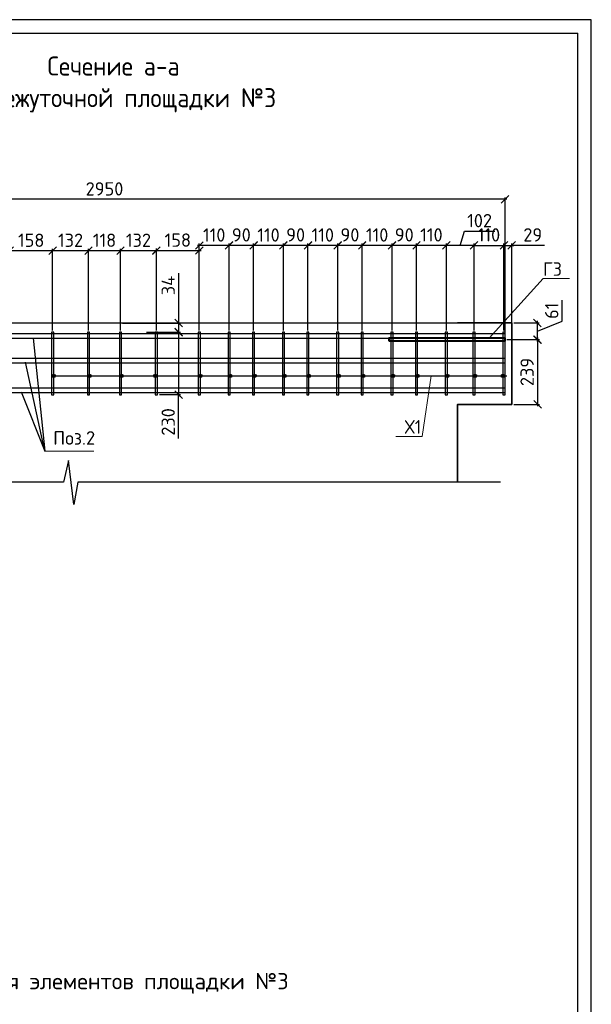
# Model space of a CAD drawing. Header units: millimetres. Extents: x 40580 to 2152466, y -328404 to 177125.
# Tile 186 of 252: x 548263 to 558789, y 158998 to 177125. Entities that reach past the tile are written whole.
import ezdxf
from ezdxf import colors
from ezdxf.entities.mleader import LeaderData, LeaderLine
from ezdxf.enums import TextEntityAlignment as Align
from ezdxf.math import Vec2, Vec3

# ---------------------------------------------------------------- set-up
doc = ezdxf.new("R2010")
doc.units = ezdxf.units.MM
doc.linetypes.add('CENTER', pattern=[2, 1.25, -0.25, 0.25, -0.25])
doc.layers.add('11', color=7, linetype='Continuous')
doc.layers.add('Столовая - обозначения', color=7, linetype='Continuous')
for name, color, linetype, lineweight in [('Арм_хомуты', 133, 'Continuous', 18), ('ОСИ', 7, 'CENTER', 15), ('Перекрытие ж_бетон', 250, 'Continuous', 30), ('подоснова', 151, 'Continuous', 5), ('Столовая Двери и окна', 7, 'Continuous', 15), ('ТЕКСТ', 7, 'Continuous', 15)]:
    doc.layers.add(name, color=color, linetype=linetype, lineweight=lineweight)
doc.layers.add('Стена_ бетон несущ.', color=7, linetype='Continuous', lineweight=70, true_color=0xb4b496)
doc.styles.add('GOST-2.304_Type-B', font='GOST_Common.ttf')
doc.styles.get("Standard").update_dxf_attribs({"font": 'isocpeur.ttf'})
doc.styles.add('ГОСТ', font='isocpeur.ttf')
doc.styles.add('ГОСТ 2.304', font='isocpeur.ttf')
doc.dimstyles.new('Осевые', dxfattribs={"dimscale": 0.7, "dimtxt": 450, "dimasz": 400, "dimexe": 100, "dimexo": 100, "dimgap": 100, "dimtad": 1, "dimdec": 0, "dimzin": 0, "dimdsep": 46, "dimtxsty": 'Standard', "dimblk": 'OBLIQUE', "dimcen": 9, "dimdle": 100, "dimazin": 0, "dimtm": 1e-09, "dimtfac": 1, "dimtdec": 0, "dimtofl": 0, "dimtmove": 0, "dimatfit": 3, "dimfxl": 1, "dimtolj": 1, "dimtzin": 0, "dimarcsym": 0})

# ---------------------------------------------------------------- blocks, each defined once
blk = doc.blocks.new('Штамп')
at = {"layer": '11'}
for p, q in [((311470, 126228), (252070, 126228)), ((311470, 84178), (311470, 126228))]:
    blk.add_line(p, q, dxfattribs=at)
at = {"layer": '11', "lineweight": 30}
for p in [(254210, 125978), (311220, 84428)]:
    blk.add_line(p, (311220, 125978), dxfattribs=at)
blk = doc.blocks.new('_OBLIQUE')
at = {"color": 0, "linetype": 'ByBlock'}
blk.add_line((-0.5, -0.5), (0.5, 0.5), dxfattribs=at)
blk = doc.blocks.new('*D6065')
at = {"layer": 'Defpoints', "color": 0, "linetype": 'ByBlock', "lineweight": 25, "ltscale": 13, "transparency": 16777216}
for p in [(557325, 171543), (557797, 171543), (557200, 171236)]:
    blk.add_point(p, dxfattribs=at)
at = {"layer": 'ОСИ', "color": 0, "linetype": 'ByBlock', "lineweight": -2, "ltscale": 13, "transparency": 16777216}
for p, q in [((558252, 171574), (558252, 171959)), ((557360, 171543), (557832, 171543)), ((557797, 171201), (557797, 171578)), ((557797, 171389), (558252, 171574)), ((557235, 171236), (557832, 171236))]:
    blk.add_line(p, q, dxfattribs=at)
at = {"layer": 'ОСИ', "color": 0, "linetype": 'ByBlock', "lineweight": -2, "ltscale": 13, "transparency": 16777216, "xscale": 140, "yscale": 140, "zscale": 140}
for p, rotation in [((557797, 171543), 90), ((557797, 171236), 270)]:
    blk.add_blockref('_OBLIQUE', p, dxfattribs=dict(at, rotation=rotation))
at = {"layer": 'ОСИ', "color": 0, "linetype": 'ByBlock', "ltscale": 13, "transparency": 16777216, "insert": (558060, 171766), "char_height": 245, "attachment_point": 5, "rotation": 90}
blk.add_mtext('\\A1;61', dxfattribs=at)
blk = doc.blocks.new('*D6066')
at = {"layer": 'Defpoints', "color": 0, "linetype": 'ByBlock', "lineweight": 25, "ltscale": 13, "transparency": 16777216}
for p in [(557200, 171236), (557325, 170043), (557799, 170043)]:
    blk.add_point(p, dxfattribs=at)
at = {"layer": 'ОСИ', "color": 0, "linetype": 'ByBlock', "lineweight": -2, "ltscale": 13, "transparency": 16777216}
for p, q in [((557235, 171236), (557834, 171236)), ((557799, 171271), (557799, 170008)), ((557360, 170043), (557834, 170043))]:
    blk.add_line(p, q, dxfattribs=at)
at = {"layer": 'ОСИ', "color": 0, "linetype": 'ByBlock', "lineweight": -2, "ltscale": 13, "transparency": 16777216, "xscale": 140, "yscale": 140, "zscale": 140}
for p, rotation in [((557799, 171236), 90), ((557799, 170043), 270)]:
    blk.add_blockref('_OBLIQUE', p, dxfattribs=dict(at, rotation=rotation))
at = {"layer": 'ОСИ', "color": 0, "linetype": 'ByBlock', "ltscale": 13, "transparency": 16777216, "insert": (557607, 170639), "char_height": 245, "attachment_point": 5, "rotation": 90}
blk.add_mtext('\\A1;239', dxfattribs=at)
blk = doc.blocks.new('*D6032')
at = {"layer": 'Defpoints', "color": 0, "linetype": 'ByBlock', "lineweight": 25, "ltscale": 13, "transparency": 16777216}
for p in [(557180, 172970), (556630, 171369), (557180, 171369)]:
    blk.add_point(p, dxfattribs=at)
at = {"layer": 'ОСИ', "color": 0, "linetype": 'ByBlock', "lineweight": -2, "ltscale": 13, "transparency": 16777216}
for p, q in [((556595, 172970), (557215, 172970)), ((556630, 171404), (556630, 173005)), ((557180, 171404), (557180, 173005))]:
    blk.add_line(p, q, dxfattribs=at)
at = {"layer": 'ОСИ', "color": 0, "linetype": 'ByBlock', "lineweight": -2, "ltscale": 13, "transparency": 16777216, "xscale": 140, "yscale": 140, "zscale": 140, "rotation": 180}
blk.add_blockref('_OBLIQUE', (556630, 172970), dxfattribs=at)
at = {"layer": 'ОСИ', "color": 0, "linetype": 'ByBlock', "lineweight": -2, "ltscale": 13, "transparency": 16777216, "xscale": 140, "yscale": 140, "zscale": 140}
blk.add_blockref('_OBLIQUE', (557180, 172970), dxfattribs=at)
at = {"layer": 'ОСИ', "color": 0, "linetype": 'ByBlock', "ltscale": 13, "transparency": 16777216, "insert": (556905, 173163), "char_height": 245, "attachment_point": 5}
blk.add_mtext('\\A1;110', dxfattribs=at)
blk = doc.blocks.new('*D6033')
at = {"layer": 'Defpoints', "color": 0, "linetype": 'ByBlock', "lineweight": 25, "ltscale": 13, "transparency": 16777216}
for p in [(557325, 172970), (557180, 171369), (557325, 171369)]:
    blk.add_point(p, dxfattribs=at)
at = {"layer": 'ОСИ', "color": 0, "linetype": 'ByBlock', "lineweight": -2, "ltscale": 13, "transparency": 16777216}
for p, q in [((557145, 172970), (557360, 172970)), ((557180, 171404), (557180, 173005)), ((557325, 171404), (557325, 173005)), ((557927, 172970), (557325, 172970))]:
    blk.add_line(p, q, dxfattribs=at)
at = {"layer": 'ОСИ', "color": 0, "linetype": 'ByBlock', "lineweight": -2, "ltscale": 13, "transparency": 16777216, "xscale": 140, "yscale": 140, "zscale": 140, "rotation": 180}
blk.add_blockref('_OBLIQUE', (557180, 172970), dxfattribs=at)
at = {"layer": 'ОСИ', "color": 0, "linetype": 'ByBlock', "lineweight": -2, "ltscale": 13, "transparency": 16777216, "xscale": 140, "yscale": 140, "zscale": 140}
blk.add_blockref('_OBLIQUE', (557325, 172970), dxfattribs=at)
at = {"layer": 'ОСИ', "color": 0, "linetype": 'ByBlock', "ltscale": 13, "transparency": 16777216, "insert": (557710, 173163), "char_height": 245, "attachment_point": 5}
blk.add_mtext('\\A1;29', dxfattribs=at)
blk = doc.blocks.new('*D6034')
at = {"layer": 'Defpoints', "color": 0, "linetype": 'ByBlock', "lineweight": 25, "ltscale": 13, "transparency": 16777216}
for p in [(556120, 172970), (556120, 171369), (556630, 171369)]:
    blk.add_point(p, dxfattribs=at)
at = {"layer": 'ОСИ', "color": 0, "linetype": 'ByBlock', "lineweight": -2, "ltscale": 13, "transparency": 16777216}
for p, q in [((556375, 172970), (556454, 173233)), ((556454, 173233), (557010, 173233)), ((556665, 172970), (556085, 172970)), ((556120, 171404), (556120, 173005)), ((556630, 171404), (556630, 173005))]:
    blk.add_line(p, q, dxfattribs=at)
at = {"layer": 'ОСИ', "color": 0, "linetype": 'ByBlock', "lineweight": -2, "ltscale": 13, "transparency": 16777216, "xscale": 140, "yscale": 140, "zscale": 140, "rotation": 180}
blk.add_blockref('_OBLIQUE', (556120, 172970), dxfattribs=at)
at = {"layer": 'ОСИ', "color": 0, "linetype": 'ByBlock', "lineweight": -2, "ltscale": 13, "transparency": 16777216, "xscale": 140, "yscale": 140, "zscale": 140}
blk.add_blockref('_OBLIQUE', (556630, 172970), dxfattribs=at)
at = {"layer": 'ОСИ', "color": 0, "linetype": 'ByBlock', "ltscale": 13, "transparency": 16777216, "insert": (556732, 173425), "char_height": 245, "attachment_point": 5}
blk.add_mtext('\\A1;102', dxfattribs=at)
blk = doc.blocks.new('*D6035')
at = {"layer": 'Defpoints', "color": 0, "linetype": 'ByBlock', "lineweight": 25, "ltscale": 13, "transparency": 16777216}
for p in [(555570, 172970), (555570, 171369), (556120, 171369)]:
    blk.add_point(p, dxfattribs=at)
at = {"layer": 'ОСИ', "color": 0, "linetype": 'ByBlock', "lineweight": -2, "ltscale": 13, "transparency": 16777216}
for p, q in [((556155, 172970), (555535, 172970)), ((555570, 171404), (555570, 173005)), ((556120, 171404), (556120, 173005))]:
    blk.add_line(p, q, dxfattribs=at)
at = {"layer": 'ОСИ', "color": 0, "linetype": 'ByBlock', "lineweight": -2, "ltscale": 13, "transparency": 16777216, "xscale": 140, "yscale": 140, "zscale": 140, "rotation": 180}
blk.add_blockref('_OBLIQUE', (555570, 172970), dxfattribs=at)
at = {"layer": 'ОСИ', "color": 0, "linetype": 'ByBlock', "lineweight": -2, "ltscale": 13, "transparency": 16777216, "xscale": 140, "yscale": 140, "zscale": 140}
blk.add_blockref('_OBLIQUE', (556120, 172970), dxfattribs=at)
at = {"layer": 'ОСИ', "color": 0, "linetype": 'ByBlock', "ltscale": 13, "transparency": 16777216, "insert": (555845, 173163), "char_height": 245, "attachment_point": 5}
blk.add_mtext('\\A1;110', dxfattribs=at)
blk = doc.blocks.new('*D6036')
at = {"layer": 'Defpoints', "color": 0, "linetype": 'ByBlock', "lineweight": 25, "ltscale": 13, "transparency": 16777216}
for p in [(555120, 172970), (555120, 171369), (555570, 171369)]:
    blk.add_point(p, dxfattribs=at)
at = {"layer": 'ОСИ', "color": 0, "linetype": 'ByBlock', "lineweight": -2, "ltscale": 13, "transparency": 16777216}
for p, q in [((555605, 172970), (555085, 172970)), ((555120, 171404), (555120, 173005)), ((555570, 171404), (555570, 173005))]:
    blk.add_line(p, q, dxfattribs=at)
at = {"layer": 'ОСИ', "color": 0, "linetype": 'ByBlock', "lineweight": -2, "ltscale": 13, "transparency": 16777216, "xscale": 140, "yscale": 140, "zscale": 140, "rotation": 180}
blk.add_blockref('_OBLIQUE', (555120, 172970), dxfattribs=at)
at = {"layer": 'ОСИ', "color": 0, "linetype": 'ByBlock', "lineweight": -2, "ltscale": 13, "transparency": 16777216, "xscale": 140, "yscale": 140, "zscale": 140}
blk.add_blockref('_OBLIQUE', (555570, 172970), dxfattribs=at)
at = {"layer": 'ОСИ', "color": 0, "linetype": 'ByBlock', "ltscale": 13, "transparency": 16777216, "insert": (555345, 173163), "char_height": 245, "attachment_point": 5}
blk.add_mtext('\\A1;90', dxfattribs=at)
blk = doc.blocks.new('*D6037')
at = {"layer": 'Defpoints', "color": 0, "linetype": 'ByBlock', "lineweight": 25, "ltscale": 13, "transparency": 16777216}
for p in [(554570, 172968), (554570, 171369), (555120, 171369)]:
    blk.add_point(p, dxfattribs=at)
at = {"layer": 'ОСИ', "color": 0, "linetype": 'ByBlock', "lineweight": -2, "ltscale": 13, "transparency": 16777216}
for p, q in [((555155, 172968), (554535, 172968)), ((554570, 171404), (554570, 173003)), ((555120, 171404), (555120, 173003))]:
    blk.add_line(p, q, dxfattribs=at)
at = {"layer": 'ОСИ', "color": 0, "linetype": 'ByBlock', "lineweight": -2, "ltscale": 13, "transparency": 16777216, "xscale": 140, "yscale": 140, "zscale": 140, "rotation": 180}
blk.add_blockref('_OBLIQUE', (554570, 172968), dxfattribs=at)
at = {"layer": 'ОСИ', "color": 0, "linetype": 'ByBlock', "lineweight": -2, "ltscale": 13, "transparency": 16777216, "xscale": 140, "yscale": 140, "zscale": 140}
blk.add_blockref('_OBLIQUE', (555120, 172968), dxfattribs=at)
at = {"layer": 'ОСИ', "color": 0, "linetype": 'ByBlock', "ltscale": 13, "transparency": 16777216, "insert": (554845, 173161), "char_height": 245, "attachment_point": 5}
blk.add_mtext('\\A1;110', dxfattribs=at)
blk = doc.blocks.new('*D6038')
at = {"layer": 'Defpoints', "color": 0, "linetype": 'ByBlock', "lineweight": 25, "ltscale": 13, "transparency": 16777216}
for p in [(554120, 172970), (554120, 171369), (554570, 171369)]:
    blk.add_point(p, dxfattribs=at)
at = {"layer": 'ОСИ', "color": 0, "linetype": 'ByBlock', "lineweight": -2, "ltscale": 13, "transparency": 16777216}
for p, q in [((554605, 172970), (554085, 172970)), ((554120, 171404), (554120, 173005)), ((554570, 171404), (554570, 173005))]:
    blk.add_line(p, q, dxfattribs=at)
at = {"layer": 'ОСИ', "color": 0, "linetype": 'ByBlock', "lineweight": -2, "ltscale": 13, "transparency": 16777216, "xscale": 140, "yscale": 140, "zscale": 140, "rotation": 180}
blk.add_blockref('_OBLIQUE', (554120, 172970), dxfattribs=at)
at = {"layer": 'ОСИ', "color": 0, "linetype": 'ByBlock', "lineweight": -2, "ltscale": 13, "transparency": 16777216, "xscale": 140, "yscale": 140, "zscale": 140}
blk.add_blockref('_OBLIQUE', (554570, 172970), dxfattribs=at)
at = {"layer": 'ОСИ', "color": 0, "linetype": 'ByBlock', "ltscale": 13, "transparency": 16777216, "insert": (554345, 173163), "char_height": 245, "attachment_point": 5}
blk.add_mtext('\\A1;90', dxfattribs=at)
blk = doc.blocks.new('*D6039')
at = {"layer": 'Defpoints', "color": 0, "linetype": 'ByBlock', "lineweight": 25, "ltscale": 13, "transparency": 16777216}
for p in [(553570, 172968), (553570, 171369), (554120, 171369)]:
    blk.add_point(p, dxfattribs=at)
at = {"layer": 'ОСИ', "color": 0, "linetype": 'ByBlock', "lineweight": -2, "ltscale": 13, "transparency": 16777216}
for p, q in [((554155, 172968), (553535, 172968)), ((553570, 171404), (553570, 173003)), ((554120, 171404), (554120, 173003))]:
    blk.add_line(p, q, dxfattribs=at)
at = {"layer": 'ОСИ', "color": 0, "linetype": 'ByBlock', "lineweight": -2, "ltscale": 13, "transparency": 16777216, "xscale": 140, "yscale": 140, "zscale": 140, "rotation": 180}
blk.add_blockref('_OBLIQUE', (553570, 172968), dxfattribs=at)
at = {"layer": 'ОСИ', "color": 0, "linetype": 'ByBlock', "lineweight": -2, "ltscale": 13, "transparency": 16777216, "xscale": 140, "yscale": 140, "zscale": 140}
blk.add_blockref('_OBLIQUE', (554120, 172968), dxfattribs=at)
at = {"layer": 'ОСИ', "color": 0, "linetype": 'ByBlock', "ltscale": 13, "transparency": 16777216, "insert": (553845, 173161), "char_height": 245, "attachment_point": 5}
blk.add_mtext('\\A1;110', dxfattribs=at)
blk = doc.blocks.new('*D6040')
at = {"layer": 'Defpoints', "color": 0, "linetype": 'ByBlock', "lineweight": 25, "ltscale": 13, "transparency": 16777216}
for p in [(553120, 172970), (553120, 171369), (553570, 171369)]:
    blk.add_point(p, dxfattribs=at)
at = {"layer": 'ОСИ', "color": 0, "linetype": 'ByBlock', "lineweight": -2, "ltscale": 13, "transparency": 16777216}
for p, q in [((553605, 172970), (553085, 172970)), ((553120, 171404), (553120, 173005)), ((553570, 171404), (553570, 173005))]:
    blk.add_line(p, q, dxfattribs=at)
at = {"layer": 'ОСИ', "color": 0, "linetype": 'ByBlock', "lineweight": -2, "ltscale": 13, "transparency": 16777216, "xscale": 140, "yscale": 140, "zscale": 140, "rotation": 180}
blk.add_blockref('_OBLIQUE', (553120, 172970), dxfattribs=at)
at = {"layer": 'ОСИ', "color": 0, "linetype": 'ByBlock', "lineweight": -2, "ltscale": 13, "transparency": 16777216, "xscale": 140, "yscale": 140, "zscale": 140}
blk.add_blockref('_OBLIQUE', (553570, 172970), dxfattribs=at)
at = {"layer": 'ОСИ', "color": 0, "linetype": 'ByBlock', "ltscale": 13, "transparency": 16777216, "insert": (553345, 173163), "char_height": 245, "attachment_point": 5}
blk.add_mtext('\\A1;90', dxfattribs=at)
blk = doc.blocks.new('*D6041')
at = {"layer": 'Defpoints', "color": 0, "linetype": 'ByBlock', "lineweight": 25, "ltscale": 13, "transparency": 16777216}
for p in [(552570, 172968), (552570, 171369), (553120, 171369)]:
    blk.add_point(p, dxfattribs=at)
at = {"layer": 'ОСИ', "color": 0, "linetype": 'ByBlock', "lineweight": -2, "ltscale": 13, "transparency": 16777216}
for p, q in [((553155, 172968), (552535, 172968)), ((552570, 171404), (552570, 173003)), ((553120, 171404), (553120, 173003))]:
    blk.add_line(p, q, dxfattribs=at)
at = {"layer": 'ОСИ', "color": 0, "linetype": 'ByBlock', "lineweight": -2, "ltscale": 13, "transparency": 16777216, "xscale": 140, "yscale": 140, "zscale": 140, "rotation": 180}
blk.add_blockref('_OBLIQUE', (552570, 172968), dxfattribs=at)
at = {"layer": 'ОСИ', "color": 0, "linetype": 'ByBlock', "lineweight": -2, "ltscale": 13, "transparency": 16777216, "xscale": 140, "yscale": 140, "zscale": 140}
blk.add_blockref('_OBLIQUE', (553120, 172968), dxfattribs=at)
at = {"layer": 'ОСИ', "color": 0, "linetype": 'ByBlock', "ltscale": 13, "transparency": 16777216, "insert": (552845, 173161), "char_height": 245, "attachment_point": 5}
blk.add_mtext('\\A1;110', dxfattribs=at)
blk = doc.blocks.new('*D6042')
at = {"layer": 'Defpoints', "color": 0, "linetype": 'ByBlock', "lineweight": 25, "ltscale": 13, "transparency": 16777216}
for p in [(552120, 172970), (552120, 171369), (552570, 171369)]:
    blk.add_point(p, dxfattribs=at)
at = {"layer": 'ОСИ', "color": 0, "linetype": 'ByBlock', "lineweight": -2, "ltscale": 13, "transparency": 16777216}
for p, q in [((552605, 172970), (552085, 172970)), ((552120, 171404), (552120, 173005)), ((552570, 171404), (552570, 173005))]:
    blk.add_line(p, q, dxfattribs=at)
at = {"layer": 'ОСИ', "color": 0, "linetype": 'ByBlock', "lineweight": -2, "ltscale": 13, "transparency": 16777216, "xscale": 140, "yscale": 140, "zscale": 140, "rotation": 180}
blk.add_blockref('_OBLIQUE', (552120, 172970), dxfattribs=at)
at = {"layer": 'ОСИ', "color": 0, "linetype": 'ByBlock', "lineweight": -2, "ltscale": 13, "transparency": 16777216, "xscale": 140, "yscale": 140, "zscale": 140}
blk.add_blockref('_OBLIQUE', (552570, 172970), dxfattribs=at)
at = {"layer": 'ОСИ', "color": 0, "linetype": 'ByBlock', "ltscale": 13, "transparency": 16777216, "insert": (552345, 173163), "char_height": 245, "attachment_point": 5}
blk.add_mtext('\\A1;90', dxfattribs=at)
blk = doc.blocks.new('*D6043')
at = {"layer": 'Defpoints', "color": 0, "linetype": 'ByBlock', "lineweight": 25, "ltscale": 13, "transparency": 16777216}
for p in [(551570, 172968), (551570, 171369), (552120, 171369)]:
    blk.add_point(p, dxfattribs=at)
at = {"layer": 'ОСИ', "color": 0, "linetype": 'ByBlock', "lineweight": -2, "ltscale": 13, "transparency": 16777216}
for p, q in [((552155, 172968), (551535, 172968)), ((551570, 171404), (551570, 173003)), ((552120, 171404), (552120, 173003))]:
    blk.add_line(p, q, dxfattribs=at)
at = {"layer": 'ОСИ', "color": 0, "linetype": 'ByBlock', "lineweight": -2, "ltscale": 13, "transparency": 16777216, "xscale": 140, "yscale": 140, "zscale": 140, "rotation": 180}
blk.add_blockref('_OBLIQUE', (551570, 172968), dxfattribs=at)
at = {"layer": 'ОСИ', "color": 0, "linetype": 'ByBlock', "lineweight": -2, "ltscale": 13, "transparency": 16777216, "xscale": 140, "yscale": 140, "zscale": 140}
blk.add_blockref('_OBLIQUE', (552120, 172968), dxfattribs=at)
at = {"layer": 'ОСИ', "color": 0, "linetype": 'ByBlock', "ltscale": 13, "transparency": 16777216, "insert": (551845, 173161), "char_height": 245, "attachment_point": 5}
blk.add_mtext('\\A1;110', dxfattribs=at)
blk = doc.blocks.new('*D6026')
at = {"layer": 'Defpoints', "color": 0, "linetype": 'ByBlock', "lineweight": 25, "ltscale": 13, "transparency": 16777216}
for p in [(550120, 172872), (550120, 171369), (550780, 171369)]:
    blk.add_point(p, dxfattribs=at)
at = {"layer": 'ОСИ', "color": 0, "linetype": 'ByBlock', "lineweight": -2, "ltscale": 13, "transparency": 16777216}
for p, q in [((550815, 172872), (550085, 172872)), ((550120, 171404), (550120, 172907)), ((550780, 171404), (550780, 172907))]:
    blk.add_line(p, q, dxfattribs=at)
at = {"layer": 'ОСИ', "color": 0, "linetype": 'ByBlock', "lineweight": -2, "ltscale": 13, "transparency": 16777216, "xscale": 140, "yscale": 140, "zscale": 140, "rotation": 180}
blk.add_blockref('_OBLIQUE', (550120, 172872), dxfattribs=at)
at = {"layer": 'ОСИ', "color": 0, "linetype": 'ByBlock', "lineweight": -2, "ltscale": 13, "transparency": 16777216, "xscale": 140, "yscale": 140, "zscale": 140}
blk.add_blockref('_OBLIQUE', (550780, 172872), dxfattribs=at)
at = {"layer": 'ОСИ', "color": 0, "linetype": 'ByBlock', "ltscale": 13, "transparency": 16777216, "insert": (550450, 173064), "char_height": 245, "attachment_point": 5}
blk.add_mtext('\\A1;132', dxfattribs=at)
blk = doc.blocks.new('*D6027')
at = {"layer": 'Defpoints', "color": 0, "linetype": 'ByBlock', "lineweight": 25, "ltscale": 13, "transparency": 16777216}
for p in [(542450, 173818), (542450, 170839), (557200, 170839)]:
    blk.add_point(p, dxfattribs=at)
at = {"layer": 'ОСИ', "color": 0, "linetype": 'ByBlock', "lineweight": -2, "ltscale": 13, "transparency": 16777216}
for p, q in [((542450, 170874), (542450, 173853)), ((557200, 170874), (557200, 173853)), ((557235, 173818), (542415, 173818))]:
    blk.add_line(p, q, dxfattribs=at)
at = {"layer": 'ОСИ', "color": 0, "linetype": 'ByBlock', "lineweight": -2, "ltscale": 13, "transparency": 16777216, "xscale": 140, "yscale": 140, "zscale": 140, "rotation": 180}
blk.add_blockref('_OBLIQUE', (542450, 173818), dxfattribs=at)
at = {"layer": 'ОСИ', "color": 0, "linetype": 'ByBlock', "lineweight": -2, "ltscale": 13, "transparency": 16777216, "xscale": 140, "yscale": 140, "zscale": 140}
blk.add_blockref('_OBLIQUE', (557200, 173818), dxfattribs=at)
at = {"layer": 'ОСИ', "color": 0, "linetype": 'ByBlock', "ltscale": 13, "transparency": 16777216, "insert": (549825, 174010), "char_height": 245, "attachment_point": 5}
blk.add_mtext('\\A1;2950', dxfattribs=at)
blk = doc.blocks.new('*D6067')
at = {"layer": 'Defpoints', "color": 0, "linetype": 'ByBlock', "lineweight": 25, "ltscale": 13, "transparency": 16777216}
for p in [(549530, 172872), (549530, 171369), (550120, 171369)]:
    blk.add_point(p, dxfattribs=at)
at = {"layer": 'ОСИ', "color": 0, "linetype": 'ByBlock', "lineweight": -2, "ltscale": 13, "transparency": 16777216}
for p, q in [((550155, 172872), (549495, 172872)), ((549530, 171404), (549530, 172907)), ((550120, 171404), (550120, 172907))]:
    blk.add_line(p, q, dxfattribs=at)
at = {"layer": 'ОСИ', "color": 0, "linetype": 'ByBlock', "lineweight": -2, "ltscale": 13, "transparency": 16777216, "xscale": 140, "yscale": 140, "zscale": 140, "rotation": 180}
blk.add_blockref('_OBLIQUE', (549530, 172872), dxfattribs=at)
at = {"layer": 'ОСИ', "color": 0, "linetype": 'ByBlock', "lineweight": -2, "ltscale": 13, "transparency": 16777216, "xscale": 140, "yscale": 140, "zscale": 140}
blk.add_blockref('_OBLIQUE', (550120, 172872), dxfattribs=at)
at = {"layer": 'ОСИ', "color": 0, "linetype": 'ByBlock', "ltscale": 13, "transparency": 16777216, "insert": (549825, 173064), "char_height": 245, "attachment_point": 5}
blk.add_mtext('\\A1;118', dxfattribs=at)
blk = doc.blocks.new('*D6068')
at = {"layer": 'Defpoints', "color": 0, "linetype": 'ByBlock', "lineweight": 25, "ltscale": 13, "transparency": 16777216}
for p in [(548870, 172872), (548870, 171369), (549530, 171369)]:
    blk.add_point(p, dxfattribs=at)
at = {"layer": 'ОСИ', "color": 0, "linetype": 'ByBlock', "lineweight": -2, "ltscale": 13, "transparency": 16777216}
for p, q in [((549565, 172872), (548835, 172872)), ((548870, 171404), (548870, 172907)), ((549530, 171404), (549530, 172907))]:
    blk.add_line(p, q, dxfattribs=at)
at = {"layer": 'ОСИ', "color": 0, "linetype": 'ByBlock', "lineweight": -2, "ltscale": 13, "transparency": 16777216, "xscale": 140, "yscale": 140, "zscale": 140, "rotation": 180}
blk.add_blockref('_OBLIQUE', (548870, 172872), dxfattribs=at)
at = {"layer": 'ОСИ', "color": 0, "linetype": 'ByBlock', "lineweight": -2, "ltscale": 13, "transparency": 16777216, "xscale": 140, "yscale": 140, "zscale": 140}
blk.add_blockref('_OBLIQUE', (549530, 172872), dxfattribs=at)
at = {"layer": 'ОСИ', "color": 0, "linetype": 'ByBlock', "ltscale": 13, "transparency": 16777216, "insert": (549200, 173064), "char_height": 245, "attachment_point": 5}
blk.add_mtext('\\A1;132', dxfattribs=at)
blk = doc.blocks.new('*D6028')
at = {"layer": 'Defpoints', "color": 0, "linetype": 'ByBlock', "lineweight": 25, "ltscale": 13, "transparency": 16777216}
for p in [(548080, 172872), (548870, 171369), (548080, 170913)]:
    blk.add_point(p, dxfattribs=at)
at = {"layer": 'ОСИ', "color": 0, "linetype": 'ByBlock', "lineweight": -2, "ltscale": 13, "transparency": 16777216}
for p, q in [((548905, 172872), (548045, 172872)), ((548080, 170948), (548080, 172907)), ((548870, 171404), (548870, 172907))]:
    blk.add_line(p, q, dxfattribs=at)
at = {"layer": 'ОСИ', "color": 0, "linetype": 'ByBlock', "lineweight": -2, "ltscale": 13, "transparency": 16777216, "xscale": 140, "yscale": 140, "zscale": 140, "rotation": 180}
blk.add_blockref('_OBLIQUE', (548080, 172872), dxfattribs=at)
at = {"layer": 'ОСИ', "color": 0, "linetype": 'ByBlock', "lineweight": -2, "ltscale": 13, "transparency": 16777216, "xscale": 140, "yscale": 140, "zscale": 140}
blk.add_blockref('_OBLIQUE', (548870, 172872), dxfattribs=at)
at = {"layer": 'ОСИ', "color": 0, "linetype": 'ByBlock', "ltscale": 13, "transparency": 16777216, "insert": (548475, 173064), "char_height": 245, "attachment_point": 5}
blk.add_mtext('\\A1;158', dxfattribs=at)
blk = doc.blocks.new('*D6029')
at = {"layer": 'Defpoints', "color": 0, "linetype": 'ByBlock', "lineweight": 25, "ltscale": 13, "transparency": 16777216}
for p in [(551570, 172875), (550780, 171369), (551570, 171369)]:
    blk.add_point(p, dxfattribs=at)
at = {"layer": 'ОСИ', "color": 0, "linetype": 'ByBlock', "lineweight": -2, "ltscale": 13, "transparency": 16777216}
for p, q in [((550745, 172875), (551605, 172875)), ((550780, 171404), (550780, 172910)), ((551570, 171404), (551570, 172910))]:
    blk.add_line(p, q, dxfattribs=at)
at = {"layer": 'ОСИ', "color": 0, "linetype": 'ByBlock', "lineweight": -2, "ltscale": 13, "transparency": 16777216, "xscale": 140, "yscale": 140, "zscale": 140, "rotation": 180}
blk.add_blockref('_OBLIQUE', (550780, 172875), dxfattribs=at)
at = {"layer": 'ОСИ', "color": 0, "linetype": 'ByBlock', "lineweight": -2, "ltscale": 13, "transparency": 16777216, "xscale": 140, "yscale": 140, "zscale": 140}
blk.add_blockref('_OBLIQUE', (551570, 172875), dxfattribs=at)
at = {"layer": 'ОСИ', "color": 0, "linetype": 'ByBlock', "ltscale": 13, "transparency": 16777216, "insert": (551175, 173067), "char_height": 245, "attachment_point": 5}
blk.add_mtext('\\A1;158', dxfattribs=at)
blk = doc.blocks.new('_None')
blk = doc.blocks.new('*D6013')
at = {"layer": 'Defpoints', "color": 0, "linetype": 'ByBlock', "lineweight": 25, "ltscale": 13, "transparency": 16777216}
for p in [(550120, 171539), (550780, 171369), (551190, 171369)]:
    blk.add_point(p, dxfattribs=at)
at = {"layer": 'ОСИ', "color": 0, "linetype": 'ByBlock', "lineweight": -2, "ltscale": 13, "transparency": 16777216}
for p, q in [((551190, 172460), (551190, 171539)), ((550155, 171539), (551225, 171539)), ((551190, 171574), (551190, 171334)), ((550815, 171369), (551225, 171369))]:
    blk.add_line(p, q, dxfattribs=at)
at = {"layer": 'ОСИ', "color": 0, "linetype": 'ByBlock', "lineweight": -2, "ltscale": 13, "transparency": 16777216, "xscale": 140, "yscale": 140, "zscale": 140}
for p, rotation in [((551190, 171539), 90), ((551190, 171369), 270)]:
    blk.add_blockref('_OBLIQUE', p, dxfattribs=dict(at, rotation=rotation))
at = {"layer": 'ОСИ', "color": 0, "linetype": 'ByBlock', "ltscale": 13, "transparency": 16777216, "insert": (550998, 172230), "char_height": 245, "attachment_point": 5, "rotation": 90}
blk.add_mtext('\\A1;34', dxfattribs=at)
blk = doc.blocks.new('*D6014')
at = {"layer": 'Defpoints', "color": 0, "linetype": 'ByBlock', "lineweight": 25, "ltscale": 13, "transparency": 16777216}
for p in [(550564, 171374), (550800, 170223), (551190, 170223)]:
    blk.add_point(p, dxfattribs=at)
at = {"layer": 'ОСИ', "color": 0, "linetype": 'ByBlock', "lineweight": -2, "ltscale": 13, "transparency": 16777216}
for p, q in [((550599, 171374), (551225, 171374)), ((551190, 171409), (551190, 170188)), ((550835, 170223), (551225, 170223)), ((551190, 169417), (551190, 170223))]:
    blk.add_line(p, q, dxfattribs=at)
at = {"layer": 'ОСИ', "color": 0, "linetype": 'ByBlock', "lineweight": -2, "ltscale": 13, "transparency": 16777216, "xscale": 140, "yscale": 140, "zscale": 140}
for p, rotation in [((551190, 171374), 90), ((551190, 170223), 270)]:
    blk.add_blockref('_OBLIQUE', p, dxfattribs=dict(at, rotation=rotation))
at = {"layer": 'ОСИ', "color": 0, "linetype": 'ByBlock', "ltscale": 13, "transparency": 16777216, "insert": (550998, 169719), "char_height": 245, "attachment_point": 5, "rotation": 90}
blk.add_mtext('\\A1;230', dxfattribs=at)

msp = doc.modelspace()

# ---------------------------------------------------------------- linework, layer by layer
at = {"layer": 'Арм_хомуты', "color": 251, "lineweight": 40, "true_color": 0x636466}
msp.add_lwpolyline([(555062.37, 171210.814), (557200.497, 171210.814), (557200.497, 171260.814), (555062.37, 171260.814)], close=True, dxfattribs=at)
at = {"layer": 'Перекрытие ж_бетон', "color": 18, "linetype": 'Continuous', "lineweight": 30, "true_color": 0x000000}
for points in [[(542450.497, 171260.814), (557200.497, 171260.814), (557200.497, 171340.814), (542450.497, 171340.814)], [(542450.497, 170806.397), (557200.497, 170806.397), (557200.497, 170886.397), (542450.497, 170886.397)], [(542450.497, 170260.999), (557200.497, 170260.999), (557200.497, 170340.999), (542450.497, 170340.999)]]:
    msp.add_lwpolyline(points, close=True, dxfattribs=at)
at = {"layer": 'подоснова', "color": 18, "ltscale": 0.3, "true_color": 0x000000}
msp.add_line((549630.729, 169179.38), (548727.388, 169179.38), dxfattribs=at)
at = {"layer": 'Стена_ бетон несущ.', "color": 18, "linetype": 'Continuous', "lineweight": 35, "true_color": 0x000000, "transparency": 33554687}
msp.add_lwpolyline([(543325.934, 168609.901), (543325.499, 170034.9), (542325.499, 170034.596), (542325.042, 171534.596), (556325.04, 171542.826), (557325.04, 171543.131), (557325.498, 170043.131), (556325.498, 170042.826), (556325.932, 168617.826)], dxfattribs=at)
at = {"layer": 'Столовая Двери и окна', "color": 18, "lineweight": 25, "true_color": 0x000000}
for p, q in [((548511.935, 171260.814), (548727.388, 169179.38)), ((548727.388, 169179.38), (548372.383, 170821.397)), ((548869.885, 170565.99), (557235.52, 170565.99)), ((548292.64, 170275.999), (548727.388, 169179.38)), ((549162.077, 169006.555), (549070.655, 168609.901)), ((549257.853, 168197.311), (549162.077, 169006.555)), ((549070.655, 168609.901), (542452.016, 168609.901)), ((549331.416, 168609.901), (549257.853, 168197.311)), ((557115.991, 168609.901), (549331.416, 168609.901))]:
    msp.add_line(p, q, dxfattribs=at)
at = {"layer": 'Столовая Двери и окна', "color": 18, "lineweight": 30, "true_color": 0x000000}
for points in [[(548889.885, 170218.672), (548889.885, 171369.405), (548849.885, 171369.405), (548849.885, 170218.672)], [(549549.905, 170218.686), (549549.905, 171369.419), (549509.905, 171369.419), (549509.905, 170218.686)], [(550139.902, 170218.686), (550139.902, 171369.419), (550099.902, 171369.419), (550099.902, 170218.686)], [(550799.884, 170218.686), (550799.884, 171369.419), (550759.884, 171369.419), (550759.884, 170218.686)], [(551590.041, 170218.686), (551590.041, 171369.419), (551550.041, 171369.419), (551550.041, 170218.686)], [(552140.041, 170218.686), (552140.041, 171369.419), (552100.041, 171369.419), (552100.041, 170218.686)], [(552590.041, 170218.686), (552590.041, 171369.419), (552550.041, 171369.419), (552550.041, 170218.686)], [(553140.041, 170218.686), (553140.041, 171369.419), (553100.041, 171369.419), (553100.041, 170218.686)], [(553590.041, 170218.686), (553590.041, 171369.419), (553550.041, 171369.419), (553550.041, 170218.686)], [(554140.041, 170218.686), (554140.041, 171369.419), (554100.041, 171369.419), (554100.041, 170218.686)], [(554590.041, 170218.686), (554590.041, 171369.419), (554550.041, 171369.419), (554550.041, 170218.686)], [(555140.041, 170218.686), (555140.041, 171369.419), (555100.041, 171369.419), (555100.041, 170218.686)], [(555590.041, 170218.686), (555590.041, 171369.419), (555550.041, 171369.419), (555550.041, 170218.686)], [(556140.041, 170218.686), (556140.041, 171369.419), (556100.041, 171369.419), (556100.041, 170218.686)], [(556650.041, 170218.686), (556650.041, 171369.419), (556610.041, 171369.419), (556610.041, 170218.686)], [(557200.041, 170218.686), (557200.041, 171369.419), (557160.041, 171369.419), (557160.041, 170218.686)]]:
    msp.add_lwpolyline(points, close=True, dxfattribs=at)
for centre in [(548889.885, 170565.99), (548889.885, 170565.99), (549549.905, 170565.99), (550139.902, 170565.99), (550139.902, 170565.99), (550759.884, 170565.99), (550759.884, 170565.99), (551590.041, 170565.99), (551590.041, 170565.99), (552140.041, 170565.99), (552140.041, 170565.99), (552590.041, 170565.99), (552590.041, 170565.99), (553140.041, 170565.99), (553140.041, 170565.99), (553590.041, 170565.99), (553590.041, 170565.99), (554140.041, 170565.99), (554140.041, 170565.99), (554590.041, 170565.99), (554590.041, 170565.99), (555140.041, 170565.99), (555140.041, 170565.99), (555590.041, 170565.99), (555590.041, 170565.99), (556140.041, 170565.99), (556140.041, 170565.99), (556650.041, 170565.99), (556650.041, 170565.99), (557160.041, 170565.99), (557160.041, 170565.99)]:
    msp.add_circle(centre, 30.99, dxfattribs=at)

# ---------------------------------------------------------------- block references
at = {"layer": 'Столовая - обозначения', "color": 18, "lineweight": 20, "true_color": 0x000000}
msp.add_blockref('Штамп', (247319.619, 50897.048), dxfattribs=at)

# ---------------------------------------------------------------- texts
at = {"layer": 'подоснова', "color": 18, "ltscale": 0.3, "true_color": 0x000000, "insert": (549266.744, 169632.661), "char_height": 250, "width": 3270.99844, "attachment_point": 5, "style": 'ГОСТ 2.304'}
msp.add_mtext(' \\PПоз.2 ', dxfattribs=at)
at = {"layer": 'ТЕКСТ', "color": 18, "lineweight": 25, "true_color": 0x000000}
msp.add_text('Спецификация элементов площадки №3', height=300, dxfattribs=at).set_placement((549338.733, 159424.398, -3.446), align=Align.MIDDLE_CENTER)
at = {"layer": 'ТЕКСТ', "color": 18, "ltscale": 6, "true_color": 0x000000, "insert": (549991.697, 176446.792), "char_height": 350, "width": 12142.26589, "attachment_point": 2, "style": 'ГОСТ'}
msp.add_mtext('{\\W0.9;Сечение а-а\\PПромежуточной площадки №3}', dxfattribs=at)

# ---------------------------------------------------------------- dimensions: what is measured, and where the dimension line sits
at = {"layer": 'ОСИ', "color": 18, "linetype": 'ByBlock', "ltscale": 13, "true_color": 0x000000}
for base, p1, p2, angle, picture, middle in [((542450.041, 173817.626), (557200.041, 170839.32), (542450.041, 170839.32), 180, '*D6027', (549825.041, 174010.126)), ((556120.041, 172970.271), (556630.041, 171369.419), (556120.041, 171369.419), 180, '*D6034', (556523.791, 173425.271)), ((551570.041, 172968.396), (552120.041, 171369.419), (551570.041, 171369.419), 180, '*D6043', (551845.041, 173160.896)), ((552120.041, 172970.271), (552570.041, 171369.419), (552120.041, 171369.419), 180, '*D6042', (552345.041, 173162.771)), ((552570.041, 172968.396), (553120.041, 171369.419), (552570.041, 171369.419), 180, '*D6041', (552845.041, 173160.896)), ((553120.041, 172970.271), (553570.041, 171369.419), (553120.041, 171369.419), 180, '*D6040', (553345.041, 173162.771)), ((553570.041, 172968.396), (554120.041, 171369.419), (553570.041, 171369.419), 180, '*D6039', (553845.041, 173160.896)), ((554120.041, 172970.271), (554570.041, 171369.419), (554120.041, 171369.419), 180, '*D6038', (554345.041, 173162.771)), ((554570.041, 172968.396), (555120.041, 171369.419), (554570.041, 171369.419), 180, '*D6037', (554845.041, 173160.896)), ((555120.041, 172970.271), (555570.041, 171369.419), (555120.041, 171369.419), 180, '*D6036', (555345.041, 173162.771)), ((555570.041, 172970.271), (556120.041, 171369.419), (555570.041, 171369.419), 180, '*D6035', (555845.041, 173162.771)), ((557180.041, 172970.271), (556630.041, 171369.419), (557180.041, 171369.419), 180, '*D6032', (556905.041, 173162.771)), ((548080.041, 172871.963), (548869.885, 171369.405), (548080.041, 170913.294), 180, '*D6028', (548474.963, 173064.463)), ((548869.885, 172871.963), (549529.905, 171369.419), (548869.885, 171369.405), 180, '*D6068', (549199.895, 173064.463)), ((549529.905, 172871.963), (550119.902, 171369.419), (549529.905, 171369.419), 180, '*D6067', (549824.904, 173064.463)), ((550119.902, 172871.963), (550779.884, 171369.419), (550119.902, 171369.419), 180, '*D6026', (550449.893, 173064.463)), ((551570.041, 172874.588), (550779.884, 171369.419), (551570.041, 171369.419), 180, '*D6029', (551174.963, 173067.088)), ((557799.466, 170043.131), (557200.497, 171235.814), (557325.498, 170043.131), 270, '*D6066', (557606.966, 170639.472))]:
    dim = msp.add_linear_dim(base=base, p1=p1, p2=p2, angle=angle, dimstyle='Осевые', override={"dimtxt": 350, "dimasz": 200, "dimexe": 50, "dimexo": 50, "dimlfac": 0.2, "dimdle": 50, "dimtmove": 1}, dxfattribs=at)
    dim.commit()
    dim.dimension.update_dxf_attribs({"geometry": picture, "text_midpoint": middle})
for base, p1, p2, angle, picture, middle in [((557325.041, 172970.271), (557180.041, 171369.419), (557325.041, 171369.419), 180, '*D6033', (557709.831, 173053.015)), ((551190.042, 171369.419), (550119.902, 171539.178), (550779.884, 171369.419), 270, '*D6013', (551324.695, 172230.436)), ((557797.341, 171543.131), (557200.497, 171235.814), (557325.04, 171543.131), 270, '*D6065', (558252.341, 171643.547)), ((551190.042, 170222.91), (550563.704, 171373.644), (550799.884, 170222.91), 270, '*D6014', (551167.191, 169719.406))]:
    dim = msp.add_linear_dim(base=base, p1=p1, p2=p2, angle=angle, dimstyle='Осевые', override={"dimtxt": 350, "dimasz": 200, "dimexe": 50, "dimexo": 50, "dimlfac": 0.2, "dimdle": 50, "dimtmove": 1}, dxfattribs=at)
    dim.commit()
    dim.dimension.update_dxf_attribs({"geometry": picture, "text_midpoint": middle, "dimtype": 160})

# ---------------------------------------------------------------- leaders
at = {"layer": 'подоснова', "color": 18, "ltscale": 0.3, "true_color": 0x000000}
ml = msp.add_multileader_mtext('Standard', dxfattribs=at)
ml.set_content('Г3 ', color=(0, 0, 0), style='GOST-2.304_Type-B')
ml.set_leader_properties(color=256, linetype='ByLayer', lineweight=15)
ml.set_arrow_properties(name='NONE')
ml.build(insert=Vec2(0, 0))
ml.multileader.update_dxf_attribs({"text_left_attachment_type": 6, "text_right_attachment_type": 6, "dogleg_length": 0.1, "arrow_head_size": 18})
ctx = ml.context
ctx.base_point, ctx.char_height, ctx.arrow_head_size, ctx.landing_gap_size, ctx.plane_origin = Vec3(557905.294, 172358.669), 250, 18, 20, Vec3(552966.201, 173891.485)
ctx.left_attachment, ctx.right_attachment, ctx.text_align_type = 6, 6, 1
notes = []
notes.append((ctx, [(0, (1, 1, 0), (557905.194, 172358.669), (1, 0), 0.1, [(0, [(556909.503, 171260.814)], 0, [])])]))
ctx.mtext.insert, ctx.mtext.alignment, ctx.mtext.flow_direction = Vec3(558075.294, 172658.669), 2, 5
ml = msp.add_multileader_mtext('Standard', dxfattribs=at)
ml.set_content('Х1 ', color=(0, 0, 0), style='GOST-2.304_Type-B')
ml.set_leader_properties(color=256, linetype='ByLayer', lineweight=15)
ml.set_arrow_properties(name='NONE')
ml.build(insert=Vec2(0, 0))
ml.multileader.update_dxf_attribs({"text_left_attachment_type": 6, "text_right_attachment_type": 6, "dogleg_length": 0.1, "arrow_head_size": 18})
ctx = ml.context
ctx.base_point, ctx.char_height, ctx.arrow_head_size, ctx.landing_gap_size, ctx.plane_origin = Vec3(555335.661, 169453.348), 250, 18, 20, Vec3(544571.133, 171706.216)
ctx.left_attachment, ctx.right_attachment, ctx.text_align_type = 6, 6, 1
notes.append((ctx, [(1, (1, 1, 0), (555675.761, 169453.348), (-1, 0), 0.1, [(0, [(555838.542, 170565.99)], 0, [])])]))
ctx.mtext.insert, ctx.mtext.alignment, ctx.mtext.flow_direction = Vec3(555505.661, 169753.348), 2, 5
for ctx, leaders in notes:
    for number, flags, end, landing, length, lines in leaders:
        leader = LeaderData()
        leader.index, (leader.has_last_leader_line, leader.has_dogleg_vector, leader.attachment_direction) = number, flags
        leader.last_leader_point, leader.dogleg_vector, leader.dogleg_length = Vec3(end), Vec3(landing), length
        for number, points, colour, breaks in lines:
            line = LeaderLine()
            line.index, line.vertices, line.color, line.breaks = number, Vec3.list(points), colors.encode_raw_color(colour), breaks
            leader.lines.append(line)
        ctx.leaders.append(leader)

doc.saveas('drawing.dxf')
